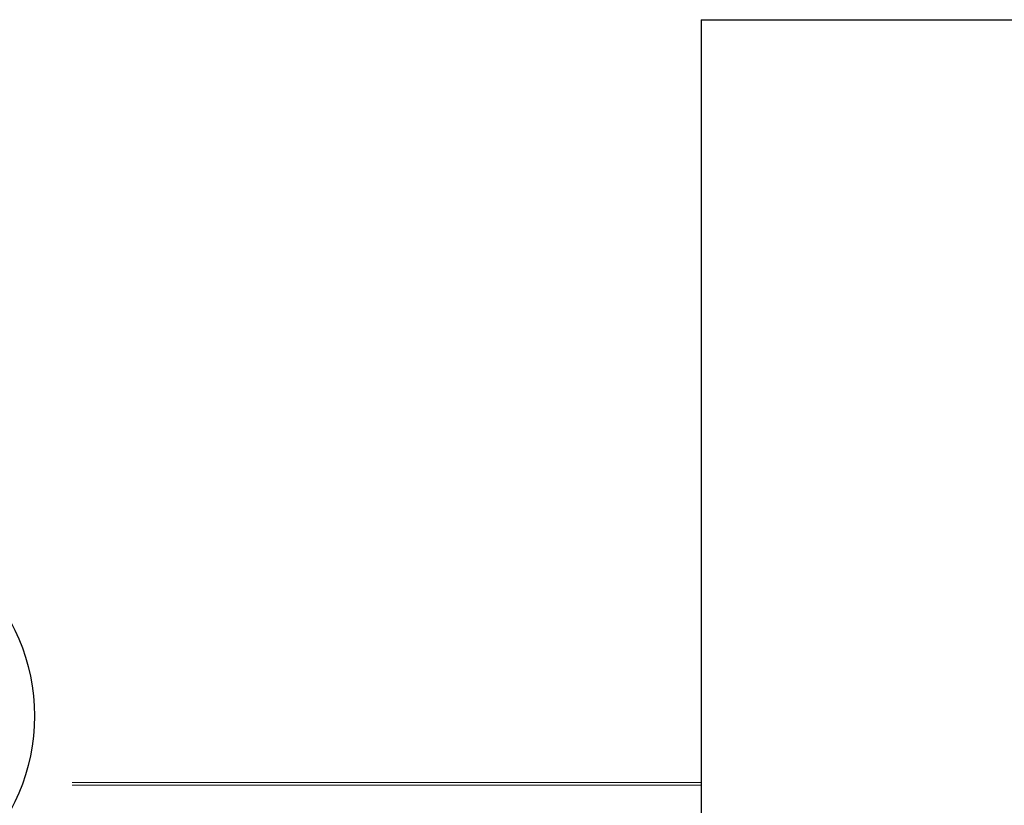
# Model space of a CAD drawing. Header units: millimetres. Extents: x 22 to 263, y 70 to 159.
# Tile 28 of 74: x 107.12 to 117.06, y 81.65 to 89.58. Entities that reach past the tile are written whole.
import ezdxf

# ---------------------------------------------------------------- set-up
doc = ezdxf.new("R2010")
doc.units = ezdxf.units.MM
doc.linetypes.add('PHANTOM', pattern=[12.7, 6.35, -1.27, 1.27, -1.27, 1.27, -1.27])

msp = doc.modelspace()

# ---------------------------------------------------------------- linework, layer by layer
at = {"color": 7, "linetype": 'Continuous', "lineweight": 25}
for q in [(114.0031, 80.8811), (120.0831, 89.5811)]:
    msp.add_line((114.0031, 89.5811), q, dxfattribs=at)
at = {"color": 8, "linetype": 'PHANTOM', "lineweight": 18}
for p, q in [((114.0031, 81.8561), (107.1476, 81.8561)), ((114.0031, 81.8816), (107.1569, 81.8816))]:
    msp.add_line(p, q, dxfattribs=at)
at = {"color": 7, "linetype": 'Continuous', "lineweight": 25}
msp.add_circle((105.2731, 82.5533), 2, dxfattribs=at)

doc.saveas('drawing.dxf')
